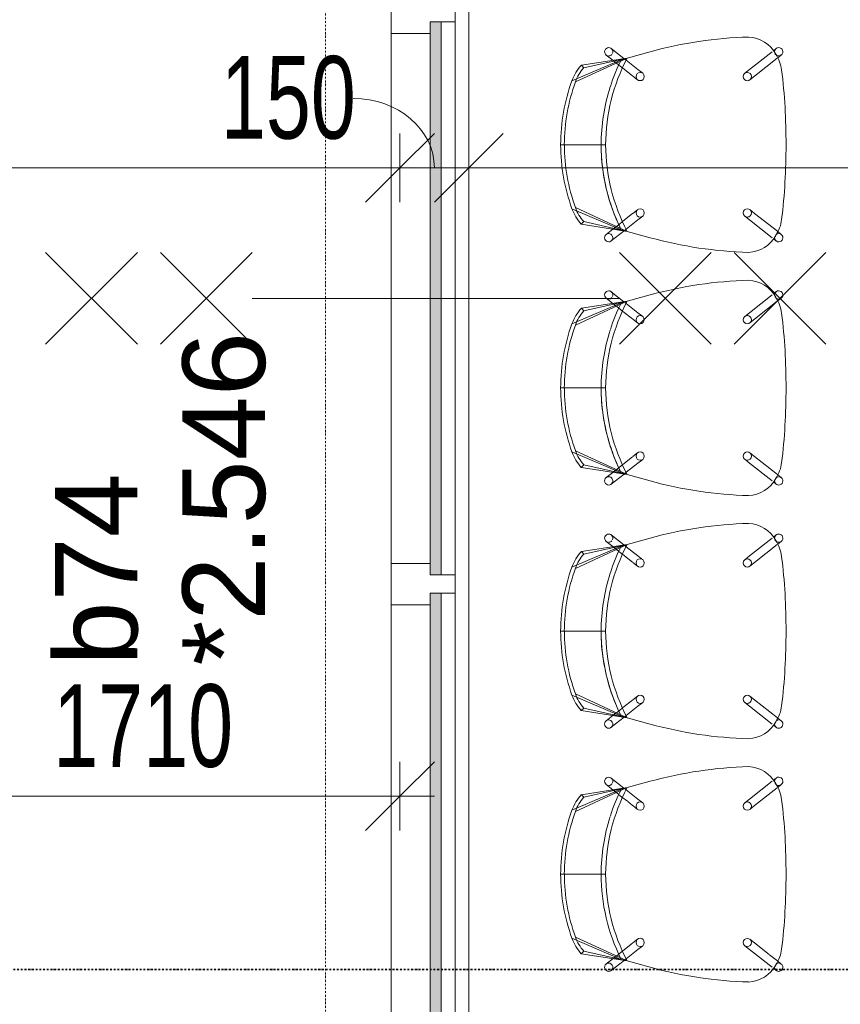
# Model space of a CAD drawing. Header units: millimetres. Extents: x -80560 to 110805, y -11020 to 52719.
# Tile 108 of 182: x 68006 to 69794, y 24144 to 26290. Entities that reach past the tile are written whole.
import ezdxf

# ---------------------------------------------------------------- set-up
doc = ezdxf.new("R2010")
doc.units = ezdxf.units.MM
doc.linetypes.add('DASHDOT2', pattern=[8, 4, -2, 0, -2])
for name, color, linetype, lineweight in [('A-ANNO-DIMS', 211, 'Continuous', 9), ('A-ANNO-DIMS-100', 211, 'Continuous', 9), ('A-ANNO-NOTE', 131, 'Continuous', 18), ('A-DETL-GENF', 92, 'Continuous', 18), ('A-DOOR', 31, 'Continuous', 18), ('A-FLOR', 192, 'Continuous', 18), ('A-GLAZ', 151, 'Continuous', 18), ('A-GLAZ-IDEN', 152, 'Continuous', 18), ('G-ANNO-SYMB', 111, 'Continuous', 9), ('I-FURN', 30, 'Continuous', 18)]:
    doc.layers.add(name, color=color, linetype=linetype, lineweight=lineweight)
doc.styles.add('Arial', font='arial.ttf', dxfattribs={"height": 180})
doc.styles.add('Arial_6', font='arial.ttf', dxfattribs={"width": 0.7, "height": 180})
doc.dimstyles.new('n3o_1_8', dxfattribs={"dimscale": 304.8, "dimtxt": 183.646692, "dimasz": 0.492126, "dimexe": 0.246063, "dimexo": 0.0625, "dimgap": 0.032808, "dimtad": 1, "dimdec": 0, "dimdsep": 46, "dimtxsty": 'Arial_6', "dimblk1": 'OBLIQUE', "dimblk2": 'OBLIQUE', "dimsah": 1, "dimcen": 0.09, "dimdle": 0.246063, "dimazin": 0, "dimtfac": 1, "dimtdec": 4, "dimtix": 1, "dimtmove": 0, "dimatfit": 3, "dimfxl": 0.246063, "dimfxlon": 1, "dimtvp": 1, "dimtolj": 1, "dimtzin": 0, "dimarcsym": 2})
doc.dimstyles.new('n3o_1_8_1', dxfattribs={"dimscale": 304.8, "dimtxt": 183.646692, "dimasz": 0.492126, "dimexe": 0.246063, "dimexo": 0.0625, "dimgap": 0.032808, "dimtad": 1, "dimdec": 0, "dimdsep": 46, "dimtxsty": 'Arial_6', "dimblk1": 'OBLIQUE', "dimblk2": 'OBLIQUE', "dimsah": 1, "dimcen": 0.09, "dimdle": 0.246063, "dimazin": 0, "dimtfac": 1, "dimtdec": 4, "dimtix": 1, "dimtmove": 1, "dimatfit": 3, "dimfxl": 0.246063, "dimfxlon": 1, "dimtvp": 1, "dimtolj": 1, "dimtzin": 0, "dimarcsym": 2})
doc.dimstyles.new('n3o_1_8_2', dxfattribs={"dimscale": 304.8, "dimtxt": 183.646692, "dimasz": 0.492126, "dimexe": 0.246063, "dimexo": 0.0625, "dimgap": 0.032808, "dimtad": 1, "dimdec": 0, "dimdsep": 46, "dimtxsty": 'Arial_6', "dimblk1": 'OBLIQUE', "dimblk2": 'OBLIQUE', "dimsah": 1, "dimcen": 0.09, "dimdle": 0.246063, "dimazin": 0, "dimtfac": 1, "dimtdec": 4, "dimtix": 1, "dimtmove": 2, "dimatfit": 3, "dimfxl": 0.246063, "dimfxlon": 1, "dimtvp": 1, "dimtolj": 1, "dimtzin": 0, "dimarcsym": 2})

# ---------------------------------------------------------------- blocks, each defined once
blk = doc.blocks.new('32_n3o_raam_h1xb2 - 90x139_25_M_2590x2580_60-33465274-DO_02 tweede verdieping')
at = {"layer": 'A-GLAZ'}
for p, q in [((-1225, 45), (-1280, 45)), ((-1225, 15), (-1225, 45)), ((-1225, 45), (-20, 45)), ((20, 45), (-20, 45)), ((-20, 45), (-20, 15)), ((20, 15), (20, 45)), ((20, 45), (1225, 45)), ((-1200, -94), (-1200, -9)), ((-45, -9), (-45, -94)), ((45, -94), (45, -9)), ((-1278, -94), (-1200, -94)), ((-45, -94), (-1200, -94)), ((-45, -94), (45, -94)), ((1200, -94), (45, -94))]:
    blk.add_line(p, q, dxfattribs=at)
blk = doc.blocks.new('30_n3o_raam_vast - 24mm_60min-32849283-DO_02 tweede verdieping')
at = {"layer": 'A-DOOR'}
blk.add_hatch(color=256, dxfattribs=at).paths.add_polyline_path([(0, 24), (-1205, 24), (-1205, 0), (0, 0)], flags=0)
for p, q in [((0, 24), (-1205, 24)), ((-1205, 24), (-1205, 0)), ((0, 0), (0, 24)), ((-1205, 0), (0, 0))]:
    blk.add_line(p, q, dxfattribs=at)
blk = doc.blocks.new('82_EHA_Onderwijs stoel - 1200x600 mm-V500-DO_02 tweede verdieping')
at = {"layer": 'I-FURN'}
for p, q in [((-5850.4, -10794.3), (-5857.9, -10787.9)), ((-5846.3, -10774.2), (-5840.4, -10779.1)), ((-5837.8, -10781.4), (-5789.8, -10822.1)), ((-5522.7, -10806.4), (-5572.3, -10790.9)), ((-5572.3, -10790.9), (-5522.7, -10806.4)), ((-5515.8, -10807.7), (-5487.4, -10786.9)), ((-5801.5, -10835.8), (-5849.6, -10795)), ((-5547, -10830.7), (-5520.8, -10811.4)), ((-5423.2, -10825.5), (-5522.7, -10806.4)), ((-5522.7, -10806.4), (-5429, -10831)), ((-5411.7, -10862.4), (-5522.7, -10806.4)), ((-5522.7, -10806.4), (-5509.7, -10810.4)), ((-5509.7, -10810.4), (-5522.7, -10806.4)), ((-5522.7, -10806.4), (-5513.2, -10809.4)), ((-5520.8, -10811.4), (-5518.3, -10809.6)), ((-5513.2, -10809.4), (-5509.7, -10810.4)), ((-5509.7, -10810.4), (-5404.1, -10860)), ((-5491.7, -10812.4), (-5505.4, -10822.4)), ((-5476.7, -10801.4), (-5491.7, -10812.4)), ((-5791.5, -10844.3), (-5801.5, -10835.8)), ((-5789.8, -10822.1), (-5779.8, -10830.6)), ((-5557.6, -10838.4), (-5547, -10830.7)), ((-5514, -10828.8), (-5535.7, -10844.6)), ((-5505.4, -10822.4), (-5514, -10828.8)), ((-5423.2, -10825.5), (-5429, -10831)), ((-5536.4, -10845.2), (-5547, -10852.9)), ((-5482.4, -10996.8), (-5392.4, -11000)), ((-5472.4, -10997.2), (-5384.4, -11000.3)), ((-5862.9, -11172.2), (-5812.1, -11134.9)), ((-5812.1, -11134.9), (-5801.5, -11127.2)), ((-5557, -11135.8), (-5547, -11144.3)), ((-5536, -11183.9), (-5421.4, -11135.8)), ((-5801.4, -11149.4), (-5852.1, -11186.6)), ((-5790.8, -11141.7), (-5801.4, -11149.4)), ((-5558.6, -11158), (-5568.6, -11149.5)), ((-5533.7, -11179.1), (-5558.6, -11158)), ((-5546.3, -11144.9), (-5525.8, -11162.2)), ((-5413.9, -11138.8), (-5522.8, -11180.8)), ((-5871.7, -11178.7), (-5863.8, -11172.9)), ((-5536, -11183.9), (-5441.1, -11166.3)), ((-5536, -11183.9), (-5435.7, -11172.1)), ((-5531.7, -11180.8), (-5533.7, -11179.1)), ((-5525.8, -11162.2), (-5517.6, -11169.2)), ((-5516.6, -11170), (-5504.6, -11180.2)), ((-5441.1, -11166.3), (-5435.7, -11172.1)), ((-5854.9, -11188.7), (-5861.1, -11193.2)), ((-5586.6, -11195.9), (-5536, -11183.9)), ((-5536, -11183.9), (-5586.6, -11195.9)), ((-5522.8, -11180.8), (-5536, -11183.9)), ((-5536, -11183.9), (-5522.8, -11180.8)), ((-5528.9, -11182.2), (-5536, -11183.9)), ((-5502.2, -11205.9), (-5529, -11183.1)), ((-5522.8, -11180.8), (-5528.9, -11182.2)), ((-5504.6, -11180.2), (-5490.5, -11192.2))]:
    blk.add_line(p, q, dxfattribs=at)
for centre, radius, start, end in [((-5852.1, -10781), 9, 87.9758, 229.6854), ((-5852.1, -10781), 9, 29.5026, 87.9758), ((-5784, -10823.7), 72.5, 91.1402, 148.8115), ((-5784, -10823.7), 72.5, 91.1402, 148.8115), ((-5843.7, -11658.2), 908.8, 72.6253, 86.3269), ((-5843.7, -11658.2), 908.8, 72.6253, 86.3269), ((-5779.2, -10833.2), 81.7, 144.8978, 171.0539), ((-5779.2, -10833.2), 81.7, 144.8978, 171.0539), ((-5852.1, -10781), 9, 237.1767, 260.5725), ((-5852.1, -10781), 9, 269.5527, 314.3236), ((-5852.1, -10781), 9, 16.9531, 27.9758), ((-5852.1, -10781), 9, 339.2194, 13.1555), ((-5482, -10794.1), 9, 162.64, 201.8186), ((-5482, -10794.1), 9, 147.9758, 158.9986), ((-5482, -10794.1), 9, 87.9758, 147.2448), ((-5482, -10794.1), 9, 306.2663, 87.9758), ((-5892.6, -10984.2), 410.4, 358.2343, 25.6662), ((-5892.6, -10984.2), 420.4, 6.5163, 24.2601), ((-5892.6, -10984.2), 420.4, 6.5163, 24.2601), ((-5892.6, -10984.2), 420.4, 358.2281, 24.2601), ((-5482, -10794.1), 9, 207.9758, 267.7599), ((-5482, -10794.1), 9, 267.9758, 298.755), ((-4568.2, -11023.8), 1307.6, 171.0539, 178.2082), ((-4568.2, -11023.8), 1307.6, 171.0539, 178.2082), ((-5785.7, -10837.4), 9, 87.9758, 267.9758), ((-5785.7, -10837.4), 9, 267.9758, 87.9758), ((-5500.3, -10890.7), 93, 17.7174, 39.9982), ((-5500.3, -10890.7), 101, 17.7174, 40.2343), ((-5552.3, -10845.7), 9, 87.9758, 267.9758), ((-5552.3, -10845.7), 9, 267.9758, 87.9758), ((-5802.7, -10987.4), 410.4, 358.2343, 17.7174), ((-5802.7, -10987.4), 418.4, 358.2293, 17.7174), ((-5892.6, -10984.2), 420.4, 358.2281, 6.5104), ((-5892.6, -10984.2), 420.4, 358.2281, 6.5104), ((-4568.6, -11034.4), 1307.6, 177.7435, 184.8978), ((-4568.6, -11034.4), 1307.6, 177.7435, 184.8978), ((-5892.5, -10980.5), 410.4, 330.2854, 357.7174), ((-5892.5, -10980.5), 420.4, 340.2713, 357.7236), ((-5892.5, -10980.5), 420.4, 340.2713, 357.7236), ((-5892.5, -10980.5), 420.4, 348.9975, 357.7236), ((-5802.5, -10983.7), 410.4, 338.2343, 357.7174), ((-5802.5, -10983.7), 418.4, 338.2343, 357.7224), ((-5892.5, -10980.5), 420.4, 340.2713, 348.9975), ((-5796.2, -11134.4), 9, 87.9758, 267.9758), ((-5796.2, -11134.4), 9, 267.9758, 87.9758), ((-5562.8, -11142.7), 9, 87.9758, 267.9758), ((-5562.8, -11142.7), 9, 267.9758, 87.9758), ((-5892.5, -10980.5), 420.4, 331.6888, 340.1237), ((-5892.5, -10980.5), 420.4, 331.6888, 340.1237), ((-5892.5, -10980.5), 420.4, 331.6888, 340.1237), ((-5507.7, -11101.4), 93, 315.7174, 338.2343), ((-5790, -11139.1), 81.7, 184.8978, 211.0539), ((-5790, -11139.1), 81.7, 184.8978, 211.0539), ((-5507.7, -11101.4), 101, 315.5001, 338.2343), ((-5866.4, -11186), 9, 126.2663, 267.9758), ((-5866.4, -11186), 9, 87.9758, 118.755), ((-5866.4, -11186), 9, 41.6281, 87.7599), ((-5866.4, -11186), 9, 267.9758, 327.2448), ((-5795.5, -11148.2), 72.5, 207.1402, 264.8115), ((-5795.5, -11148.2), 72.5, 207.1402, 264.8115), ((-5866.4, -11186), 9, 27.9758, 37.4338), ((-5866.4, -11186), 9, 327.9758, 338.9986), ((-5866.4, -11186), 9, 342.64, 16.7323), ((-5796.1, -10311.6), 908.8, 269.6248, 283.3264), ((-5796.1, -10311.6), 908.8, 269.6248, 283.3264), ((-5496.4, -11199), 9, 154.133, 193.1555), ((-5496.4, -11199), 9, 89.5527, 138.5179), ((-5496.4, -11199), 9, 267.9758, 49.6854), ((-5496.4, -11199), 9, 57.1767, 80.5725), ((-5496.4, -11199), 9, 196.9531, 207.9758), ((-5496.4, -11199), 9, 209.5026, 267.9758)]:
    blk.add_arc(centre, radius, start, end, dxfattribs=at)
blk = doc.blocks.new('82_EHA_Onderwijs stoel - 1200x600 mm-V498-DO_02 tweede verdieping')
at = {"layer": 'I-FURN'}
for p, q in [((-5850.4, -10794.3), (-5857.9, -10787.9)), ((-5846.3, -10774.2), (-5840.4, -10779.1)), ((-5837.8, -10781.4), (-5789.8, -10822.1)), ((-5522.7, -10806.4), (-5572.3, -10790.9)), ((-5572.3, -10790.9), (-5522.7, -10806.4)), ((-5515.8, -10807.7), (-5487.4, -10786.9)), ((-5801.5, -10835.8), (-5849.6, -10795)), ((-5547, -10830.7), (-5520.8, -10811.4)), ((-5423.2, -10825.5), (-5522.7, -10806.4)), ((-5522.7, -10806.4), (-5429, -10831)), ((-5411.7, -10862.4), (-5522.7, -10806.4)), ((-5522.7, -10806.4), (-5509.7, -10810.4)), ((-5509.7, -10810.4), (-5522.7, -10806.4)), ((-5522.7, -10806.4), (-5513.2, -10809.4)), ((-5520.8, -10811.4), (-5518.3, -10809.6)), ((-5513.2, -10809.4), (-5509.7, -10810.4)), ((-5509.7, -10810.4), (-5404.1, -10860)), ((-5491.7, -10812.4), (-5505.4, -10822.4)), ((-5476.7, -10801.4), (-5491.7, -10812.4)), ((-5791.5, -10844.3), (-5801.5, -10835.8)), ((-5789.8, -10822.1), (-5779.8, -10830.6)), ((-5557.6, -10838.4), (-5547, -10830.7)), ((-5514, -10828.8), (-5535.7, -10844.6)), ((-5505.4, -10822.4), (-5514, -10828.8)), ((-5423.2, -10825.5), (-5429, -10831)), ((-5536.4, -10845.2), (-5547, -10852.9)), ((-5482.4, -10996.8), (-5392.4, -11000)), ((-5472.4, -10997.2), (-5384.4, -11000.3)), ((-5862.9, -11172.2), (-5812.1, -11134.9)), ((-5812.1, -11134.9), (-5801.5, -11127.2)), ((-5557, -11135.8), (-5547, -11144.3)), ((-5536, -11183.9), (-5421.4, -11135.8)), ((-5801.4, -11149.4), (-5852.1, -11186.6)), ((-5790.8, -11141.7), (-5801.4, -11149.4)), ((-5558.6, -11158), (-5568.6, -11149.5)), ((-5533.7, -11179.1), (-5558.6, -11158)), ((-5546.3, -11144.9), (-5525.8, -11162.2)), ((-5413.9, -11138.8), (-5522.8, -11180.8)), ((-5871.7, -11178.7), (-5863.8, -11172.9)), ((-5536, -11183.9), (-5441.1, -11166.3)), ((-5536, -11183.9), (-5435.7, -11172.1)), ((-5531.7, -11180.8), (-5533.7, -11179.1)), ((-5525.8, -11162.2), (-5517.6, -11169.2)), ((-5516.6, -11170), (-5504.6, -11180.2)), ((-5441.1, -11166.3), (-5435.7, -11172.1)), ((-5854.9, -11188.7), (-5861.1, -11193.2)), ((-5586.6, -11195.9), (-5536, -11183.9)), ((-5536, -11183.9), (-5586.6, -11195.9)), ((-5522.8, -11180.8), (-5536, -11183.9)), ((-5536, -11183.9), (-5522.8, -11180.8)), ((-5528.9, -11182.2), (-5536, -11183.9)), ((-5502.2, -11205.9), (-5529, -11183.1)), ((-5522.8, -11180.8), (-5528.9, -11182.2)), ((-5504.6, -11180.2), (-5490.5, -11192.2))]:
    blk.add_line(p, q, dxfattribs=at)
for centre, radius, start, end in [((-5852.1, -10781), 9, 87.9758, 229.6854), ((-5852.1, -10781), 9, 29.5026, 87.9758), ((-5784, -10823.7), 72.5, 91.1402, 148.8115), ((-5784, -10823.7), 72.5, 91.1402, 148.8115), ((-5843.7, -11658.2), 908.8, 72.6253, 86.3269), ((-5843.7, -11658.2), 908.8, 72.6253, 86.3269), ((-5779.2, -10833.2), 81.7, 144.8978, 171.0539), ((-5779.2, -10833.2), 81.7, 144.8978, 171.0539), ((-5852.1, -10781), 9, 237.1767, 260.5725), ((-5852.1, -10781), 9, 269.5527, 314.3236), ((-5852.1, -10781), 9, 16.9531, 27.9758), ((-5852.1, -10781), 9, 339.2194, 13.1555), ((-5482, -10794.1), 9, 162.64, 201.8186), ((-5482, -10794.1), 9, 147.9758, 158.9986), ((-5482, -10794.1), 9, 87.9758, 147.2448), ((-5482, -10794.1), 9, 306.2663, 87.9758), ((-5892.6, -10984.2), 410.4, 358.2343, 25.6662), ((-5892.6, -10984.2), 420.4, 6.5163, 24.2601), ((-5892.6, -10984.2), 420.4, 6.5163, 24.2601), ((-5892.6, -10984.2), 420.4, 358.2281, 24.2601), ((-5482, -10794.1), 9, 207.9758, 267.7599), ((-5482, -10794.1), 9, 267.9758, 298.755), ((-4568.2, -11023.8), 1307.6, 171.0539, 178.2082), ((-4568.2, -11023.8), 1307.6, 171.0539, 178.2082), ((-5785.7, -10837.4), 9, 87.9758, 267.9758), ((-5785.7, -10837.4), 9, 267.9758, 87.9758), ((-5500.3, -10890.7), 93, 17.7174, 39.9982), ((-5500.3, -10890.7), 101, 17.7174, 40.2343), ((-5552.3, -10845.7), 9, 87.9758, 267.9758), ((-5552.3, -10845.7), 9, 267.9758, 87.9758), ((-5802.7, -10987.4), 410.4, 358.2343, 17.7174), ((-5802.7, -10987.4), 418.4, 358.2293, 17.7174), ((-5892.6, -10984.2), 420.4, 358.2281, 6.5104), ((-5892.6, -10984.2), 420.4, 358.2281, 6.5104), ((-4568.6, -11034.4), 1307.6, 177.7435, 184.8978), ((-4568.6, -11034.4), 1307.6, 177.7435, 184.8978), ((-5892.5, -10980.5), 410.4, 330.2854, 357.7174), ((-5892.5, -10980.5), 420.4, 340.2713, 357.7236), ((-5892.5, -10980.5), 420.4, 340.2713, 357.7236), ((-5892.5, -10980.5), 420.4, 340.2713, 357.7236), ((-5802.5, -10983.7), 410.4, 338.2343, 357.7174), ((-5802.5, -10983.7), 418.4, 338.2343, 357.7224), ((-5796.2, -11134.4), 9, 87.9758, 267.9758), ((-5796.2, -11134.4), 9, 267.9758, 87.9758), ((-5562.8, -11142.7), 9, 87.9758, 267.9758), ((-5562.8, -11142.7), 9, 267.9758, 87.9758), ((-5892.5, -10980.5), 420.4, 331.6888, 340.1237), ((-5892.5, -10980.5), 420.4, 331.6888, 340.1237), ((-5892.5, -10980.5), 420.4, 331.6888, 340.1237), ((-5507.7, -11101.4), 93, 315.7174, 338.2343), ((-5790, -11139.1), 81.7, 184.8978, 211.0539), ((-5790, -11139.1), 81.7, 184.8978, 211.0539), ((-5507.7, -11101.4), 101, 315.5001, 338.2343), ((-5866.4, -11186), 9, 126.2663, 267.9758), ((-5866.4, -11186), 9, 87.9758, 118.755), ((-5866.4, -11186), 9, 41.6281, 87.7599), ((-5866.4, -11186), 9, 267.9758, 327.2448), ((-5795.5, -11148.2), 72.5, 207.1402, 264.8115), ((-5795.5, -11148.2), 72.5, 207.1402, 264.8115), ((-5866.4, -11186), 9, 27.9758, 37.4338), ((-5866.4, -11186), 9, 327.9758, 338.9986), ((-5866.4, -11186), 9, 342.64, 16.7323), ((-5796.1, -10311.6), 908.8, 269.6248, 283.3264), ((-5796.1, -10311.6), 908.8, 269.6248, 283.3264), ((-5496.4, -11199), 9, 154.133, 193.1555), ((-5496.4, -11199), 9, 89.5527, 138.5179), ((-5496.4, -11199), 9, 267.9758, 49.6854), ((-5496.4, -11199), 9, 57.1767, 80.5725), ((-5496.4, -11199), 9, 196.9531, 207.9758), ((-5496.4, -11199), 9, 209.5026, 267.9758)]:
    blk.add_arc(centre, radius, start, end, dxfattribs=at)
blk = doc.blocks.new('82_EHA_Onderwijs stoel - 1200x600 mm-V519-DO_02 tweede verdieping')
at = {"layer": 'I-FURN'}
for p, q in [((-5850.4, -10794.3), (-5857.9, -10787.9)), ((-5846.3, -10774.2), (-5840.5, -10779.1)), ((-5837.8, -10781.4), (-5789.8, -10822.1)), ((-5522.7, -10806.4), (-5572.3, -10790.9)), ((-5572.3, -10790.9), (-5522.7, -10806.4)), ((-5515.8, -10807.7), (-5487.4, -10786.9)), ((-5801.5, -10835.8), (-5849.6, -10795)), ((-5547, -10830.7), (-5520.8, -10811.4)), ((-5423.2, -10825.5), (-5522.7, -10806.4)), ((-5522.7, -10806.4), (-5429, -10831)), ((-5411.7, -10862.4), (-5522.7, -10806.4)), ((-5522.7, -10806.4), (-5509.7, -10810.4)), ((-5509.7, -10810.4), (-5522.7, -10806.4)), ((-5522.7, -10806.4), (-5513.2, -10809.4)), ((-5520.8, -10811.4), (-5518.3, -10809.6)), ((-5513.2, -10809.4), (-5509.7, -10810.4)), ((-5509.7, -10810.4), (-5404.1, -10860)), ((-5491.7, -10812.4), (-5505.4, -10822.4)), ((-5476.7, -10801.4), (-5491.7, -10812.4)), ((-5791.5, -10844.3), (-5801.5, -10835.8)), ((-5789.8, -10822.1), (-5779.8, -10830.6)), ((-5557.6, -10838.4), (-5547, -10830.7)), ((-5514, -10828.8), (-5535.7, -10844.6)), ((-5505.4, -10822.4), (-5514, -10828.8)), ((-5423.2, -10825.5), (-5429, -10831)), ((-5536.4, -10845.2), (-5547, -10852.9)), ((-5482.4, -10996.8), (-5392.4, -11000)), ((-5472.4, -10997.2), (-5384.4, -11000.3)), ((-5862.9, -11172.2), (-5812.1, -11134.9)), ((-5812.1, -11134.9), (-5801.5, -11127.2)), ((-5557, -11135.8), (-5547, -11144.3)), ((-5536, -11183.9), (-5421.4, -11135.8)), ((-5801.4, -11149.4), (-5852.1, -11186.6)), ((-5790.8, -11141.7), (-5801.4, -11149.4)), ((-5558.6, -11158), (-5568.6, -11149.5)), ((-5533.7, -11179.1), (-5558.6, -11158)), ((-5546.3, -11144.9), (-5525.8, -11162.2)), ((-5413.9, -11138.8), (-5522.8, -11180.8)), ((-5871.7, -11178.7), (-5863.8, -11172.9)), ((-5536, -11183.9), (-5441.1, -11166.3)), ((-5536, -11183.9), (-5435.7, -11172.1)), ((-5531.7, -11180.8), (-5533.7, -11179.1)), ((-5525.8, -11162.2), (-5517.6, -11169.2)), ((-5516.6, -11170), (-5504.6, -11180.2)), ((-5441.1, -11166.3), (-5435.7, -11172.1)), ((-5854.9, -11188.7), (-5861.1, -11193.2)), ((-5586.6, -11195.9), (-5536, -11183.9)), ((-5536, -11183.9), (-5586.6, -11195.9)), ((-5522.8, -11180.8), (-5536, -11183.9)), ((-5536, -11183.9), (-5522.8, -11180.8)), ((-5528.9, -11182.2), (-5536, -11183.9)), ((-5502.2, -11205.9), (-5529, -11183.1)), ((-5522.8, -11180.8), (-5528.9, -11182.2)), ((-5504.6, -11180.2), (-5490.5, -11192.2))]:
    blk.add_line(p, q, dxfattribs=at)
for centre, radius, start, end in [((-5852.1, -10781), 9, 87.9758, 229.6854), ((-5852.1, -10781), 9, 29.5026, 87.9758), ((-5784, -10823.7), 72.5, 91.1402, 148.8115), ((-5784, -10823.7), 72.5, 91.1402, 148.8115), ((-5843.7, -11658.2), 908.8, 72.6253, 86.3269), ((-5843.7, -11658.2), 908.8, 72.6253, 86.3269), ((-5779.2, -10833.2), 81.7, 144.8978, 171.0539), ((-5779.2, -10833.2), 81.7, 144.8978, 171.0539), ((-5852.1, -10781), 9, 237.1767, 260.5725), ((-5852.1, -10781), 9, 269.5527, 314.3236), ((-5852.1, -10781), 9, 16.9531, 27.9758), ((-5852.1, -10781), 9, 339.2194, 13.1555), ((-5482, -10794.1), 9, 162.64, 201.8186), ((-5482, -10794.1), 9, 147.9758, 158.9986), ((-5482, -10794.1), 9, 87.9758, 147.2448), ((-5482, -10794.1), 9, 306.2663, 87.9758), ((-5892.6, -10984.2), 410.4, 358.2343, 25.6662), ((-5892.6, -10984.2), 420.4, 358.2281, 24.2601), ((-5892.6, -10984.2), 420.4, 358.2281, 24.2601), ((-5892.6, -10984.2), 420.4, 15.6803, 24.2601), ((-5482, -10794.1), 9, 207.9758, 267.7599), ((-5482, -10794.1), 9, 267.9758, 298.755), ((-4568.2, -11023.8), 1307.6, 171.0539, 178.2082), ((-4568.2, -11023.8), 1307.6, 171.0539, 178.2082), ((-5785.7, -10837.4), 9, 87.9758, 267.9758), ((-5785.7, -10837.4), 9, 267.9758, 87.9758), ((-5500.3, -10890.7), 93, 17.7174, 39.9982), ((-5500.3, -10890.7), 101, 17.7174, 40.2343), ((-5552.3, -10845.7), 9, 87.9758, 267.9758), ((-5552.3, -10845.7), 9, 267.9758, 87.9758), ((-5892.6, -10984.2), 420.4, 358.2281, 15.6803), ((-5802.7, -10987.4), 410.4, 358.2343, 17.7174), ((-5802.7, -10987.4), 418.4, 358.2293, 17.7174), ((-4568.6, -11034.4), 1307.6, 177.7435, 184.8978), ((-4568.6, -11034.4), 1307.6, 177.7435, 184.8978), ((-5892.5, -10980.5), 410.4, 330.2854, 357.7174), ((-5892.5, -10980.5), 420.4, 340.2713, 357.7236), ((-5892.5, -10980.5), 420.4, 340.2713, 357.7236), ((-5892.5, -10980.5), 420.4, 340.2713, 357.7236), ((-5802.5, -10983.7), 410.4, 338.2343, 357.7174), ((-5802.5, -10983.7), 418.4, 338.2343, 357.7224), ((-5796.2, -11134.4), 9, 87.9758, 267.9758), ((-5796.2, -11134.4), 9, 267.9758, 87.9758), ((-5562.8, -11142.7), 9, 87.9758, 267.9758), ((-5562.8, -11142.7), 9, 267.9758, 87.9758), ((-5892.5, -10980.5), 420.4, 331.6888, 340.1237), ((-5892.5, -10980.5), 420.4, 331.6888, 340.1237), ((-5892.5, -10980.5), 420.4, 331.6888, 340.1237), ((-5507.7, -11101.4), 93, 315.7174, 338.2343), ((-5790, -11139.1), 81.7, 184.8978, 211.0539), ((-5790, -11139.1), 81.7, 184.8978, 211.0539), ((-5507.7, -11101.4), 101, 315.5001, 338.2343), ((-5866.4, -11186), 9, 126.2663, 267.9758), ((-5866.4, -11186), 9, 87.9758, 118.755), ((-5866.4, -11186), 9, 41.6281, 87.7599), ((-5866.4, -11186), 9, 267.9758, 327.2448), ((-5795.5, -11148.2), 72.5, 207.1402, 264.8115), ((-5795.5, -11148.2), 72.5, 207.1402, 264.8115), ((-5866.4, -11186), 9, 27.9758, 37.4338), ((-5866.4, -11186), 9, 327.9758, 338.9986), ((-5866.4, -11186), 9, 342.64, 16.7323), ((-5796.1, -10311.6), 908.8, 269.6248, 283.3264), ((-5796.1, -10311.6), 908.8, 269.6248, 283.3264), ((-5496.4, -11199), 9, 154.133, 193.1555), ((-5496.4, -11199), 9, 89.5527, 138.5179), ((-5496.4, -11199), 9, 267.9758, 49.6854), ((-5496.4, -11199), 9, 57.1767, 80.5725), ((-5496.4, -11199), 9, 196.9531, 207.9758), ((-5496.4, -11199), 9, 209.5026, 267.9758)]:
    blk.add_arc(centre, radius, start, end, dxfattribs=at)
blk = doc.blocks.new('82_EHA_Onderwijs stoel - 1200x600 mm-V504-DO_02 tweede verdieping')
at = {"layer": 'I-FURN'}
for p, q in [((-5850.4, -10794.3), (-5857.9, -10787.9)), ((-5846.3, -10774.2), (-5840.4, -10779.1)), ((-5837.8, -10781.4), (-5789.8, -10822.1)), ((-5522.7, -10806.4), (-5572.3, -10790.9)), ((-5572.3, -10790.9), (-5522.7, -10806.4)), ((-5515.8, -10807.7), (-5487.4, -10786.9)), ((-5832.9, -10809.1), (-5849.6, -10795)), ((-5801.5, -10835.8), (-5832.5, -10809.5)), ((-5547, -10830.7), (-5520.8, -10811.4)), ((-5423.2, -10825.5), (-5522.7, -10806.4)), ((-5522.7, -10806.4), (-5429, -10831)), ((-5411.7, -10862.4), (-5522.7, -10806.4)), ((-5522.7, -10806.4), (-5509.7, -10810.4)), ((-5509.7, -10810.4), (-5522.7, -10806.4)), ((-5522.7, -10806.4), (-5513.2, -10809.4)), ((-5520.8, -10811.4), (-5518.3, -10809.6)), ((-5513.2, -10809.4), (-5509.7, -10810.4)), ((-5509.7, -10810.4), (-5404.1, -10860)), ((-5491.7, -10812.4), (-5503.2, -10820.8)), ((-5476.7, -10801.4), (-5491.7, -10812.4)), ((-5791.5, -10844.3), (-5801.5, -10835.8)), ((-5789.8, -10822.1), (-5779.8, -10830.6)), ((-5557.6, -10838.4), (-5547, -10830.7)), ((-5514, -10828.8), (-5535.7, -10844.6)), ((-5505.4, -10822.4), (-5514, -10828.8)), ((-5503.6, -10821.1), (-5505.4, -10822.4)), ((-5423.2, -10825.5), (-5429, -10831)), ((-5536.4, -10845.2), (-5547, -10852.9)), ((-5482.4, -10996.8), (-5392.4, -11000)), ((-5472.4, -10997.2), (-5384.4, -11000.3)), ((-5862.9, -11172.2), (-5812.1, -11134.9)), ((-5812.1, -11134.9), (-5801.5, -11127.2)), ((-5557, -11135.8), (-5547, -11144.3)), ((-5536, -11183.9), (-5421.4, -11135.8)), ((-5801.4, -11149.4), (-5852.1, -11186.6)), ((-5790.8, -11141.7), (-5801.4, -11149.4)), ((-5558.6, -11158), (-5568.6, -11149.5)), ((-5533.7, -11179.1), (-5558.6, -11158)), ((-5546.3, -11144.9), (-5536.2, -11153.4)), ((-5535.4, -11154.1), (-5525.8, -11162.2)), ((-5413.9, -11138.8), (-5522.8, -11180.8)), ((-5871.7, -11178.7), (-5863.8, -11172.9)), ((-5536, -11183.9), (-5441.1, -11166.3)), ((-5536, -11183.9), (-5435.7, -11172.1)), ((-5531.7, -11180.8), (-5533.7, -11179.1)), ((-5525.8, -11162.2), (-5517.6, -11169.2)), ((-5516.6, -11170), (-5504.6, -11180.2)), ((-5441.1, -11166.3), (-5435.7, -11172.1)), ((-5854.9, -11188.7), (-5861.1, -11193.2)), ((-5586.6, -11195.9), (-5536, -11183.9)), ((-5536, -11183.9), (-5586.6, -11195.9)), ((-5522.8, -11180.8), (-5536, -11183.9)), ((-5536, -11183.9), (-5522.8, -11180.8)), ((-5528.9, -11182.2), (-5536, -11183.9)), ((-5502.2, -11205.9), (-5529, -11183.1)), ((-5522.8, -11180.8), (-5528.9, -11182.2)), ((-5504.6, -11180.2), (-5490.5, -11192.2))]:
    blk.add_line(p, q, dxfattribs=at)
for centre, radius, start, end in [((-5852.1, -10781), 9, 87.9758, 229.6854), ((-5852.1, -10781), 9, 29.5026, 87.9758), ((-5784, -10823.7), 72.5, 91.1402, 148.8115), ((-5784, -10823.7), 72.5, 91.1402, 148.8115), ((-5843.7, -11658.2), 908.8, 72.6253, 86.3269), ((-5843.7, -11658.2), 908.8, 72.6253, 86.3269), ((-5779.2, -10833.2), 81.7, 144.8978, 171.0539), ((-5779.2, -10833.2), 81.7, 144.8978, 171.0539), ((-5852.1, -10781), 9, 237.1767, 260.5725), ((-5852.1, -10781), 9, 269.5527, 314.3236), ((-5852.1, -10781), 9, 16.9531, 27.9758), ((-5852.1, -10781), 9, 339.2194, 13.1555), ((-5482, -10794.1), 9, 162.64, 201.8186), ((-5482, -10794.1), 9, 147.9758, 158.9986), ((-5482, -10794.1), 9, 87.9758, 147.2448), ((-5482, -10794.1), 9, 306.2663, 87.9758), ((-5892.6, -10984.2), 410.4, 358.2343, 25.6662), ((-5892.6, -10984.2), 420.4, 358.2281, 24.2601), ((-5892.6, -10984.2), 420.4, 358.2281, 24.2601), ((-5892.6, -10984.2), 420.4, 358.2281, 24.2601), ((-5482, -10794.1), 9, 207.9758, 267.7599), ((-5482, -10794.1), 9, 267.9758, 298.755), ((-4568.2, -11023.8), 1307.6, 171.0539, 178.2082), ((-4568.2, -11023.8), 1307.6, 171.0539, 178.2082), ((-5785.7, -10837.4), 9, 87.9758, 267.9758), ((-5785.7, -10837.4), 9, 267.9758, 87.9758), ((-5500.3, -10890.7), 93, 17.7174, 39.9982), ((-5500.3, -10890.7), 101, 17.7174, 40.2343), ((-5552.3, -10845.7), 9, 87.9758, 267.9758), ((-5552.3, -10845.7), 9, 267.9758, 87.9758), ((-5802.7, -10987.4), 410.4, 358.2343, 17.7174), ((-5802.7, -10987.4), 418.4, 358.2293, 17.7174), ((-4568.6, -11034.4), 1307.6, 177.7435, 184.8978), ((-4568.6, -11034.4), 1307.6, 177.7435, 184.8978), ((-5892.5, -10980.5), 410.4, 330.2854, 357.7174), ((-5892.5, -10980.5), 420.4, 340.2713, 357.7236), ((-5892.5, -10980.5), 420.4, 340.2713, 357.7236), ((-5892.5, -10980.5), 420.4, 340.2713, 357.7236), ((-5802.5, -10983.7), 410.4, 338.2343, 357.7174), ((-5802.5, -10983.7), 418.4, 338.2343, 357.7224), ((-5796.2, -11134.4), 9, 87.9758, 267.9758), ((-5796.2, -11134.4), 9, 267.9758, 87.9758), ((-5562.8, -11142.7), 9, 87.9758, 267.9758), ((-5562.8, -11142.7), 9, 267.9758, 87.9758), ((-5892.5, -10980.5), 420.4, 331.6888, 340.1237), ((-5892.5, -10980.5), 420.4, 331.6888, 340.1237), ((-5892.5, -10980.5), 420.4, 331.6888, 340.1237), ((-5507.7, -11101.4), 93, 315.7174, 338.2343), ((-5790, -11139.1), 81.7, 184.8978, 211.0539), ((-5790, -11139.1), 81.7, 184.8978, 211.0539), ((-5507.7, -11101.4), 101, 315.5001, 338.2343), ((-5866.4, -11186), 9, 126.2663, 267.9758), ((-5866.4, -11186), 9, 87.9758, 118.755), ((-5866.4, -11186), 9, 41.6281, 87.7599), ((-5866.4, -11186), 9, 267.9758, 327.2448), ((-5795.5, -11148.2), 72.5, 207.1402, 264.8115), ((-5795.5, -11148.2), 72.5, 207.1402, 264.8115), ((-5866.4, -11186), 9, 27.9758, 37.4338), ((-5866.4, -11186), 9, 327.9758, 338.9986), ((-5866.4, -11186), 9, 342.64, 16.7323), ((-5796.1, -10311.6), 908.8, 269.6248, 283.3264), ((-5796.1, -10311.6), 908.8, 269.6248, 283.3264), ((-5496.4, -11199), 9, 154.133, 193.1555), ((-5496.4, -11199), 9, 89.5527, 138.5179), ((-5496.4, -11199), 9, 267.9758, 49.6854), ((-5496.4, -11199), 9, 57.1767, 80.5725), ((-5496.4, -11199), 9, 196.9531, 207.9758), ((-5496.4, -11199), 9, 209.5026, 267.9758)]:
    blk.add_arc(centre, radius, start, end, dxfattribs=at)
blk = doc.blocks.new('01_n3o_symbool_lijn_met_tekst - brandwerend_B60-31177822-DO_02 tweede verdieping')
at = {"layer": 'A-DETL-GENF', "color": 3, "linetype": 'DASHDOT2'}
blk.add_line((0, 0), (11470, 0), dxfattribs=at)
blk = doc.blocks.new('DIMBLOCK243-DO_02 tweede verdieping')
at = {"layer": 'A-ANNO-DIMS-100'}
for p, q in [((55609.8, 25967.1), (55684.8, 26042.1)), ((55609.8, 26042.1), (55609.8, 25892.1)), ((55609.8, 25967.1), (55609.8, 26042.1)), ((68834.8, 25967.1), (68909.8, 26042.1)), ((68834.8, 26042.1), (68834.8, 25892.1)), ((68834.8, 25967.1), (68834.8, 26042.1)), ((55609.8, 25967.1), (55534.8, 25892.1)), ((55609.8, 25967.1), (68834.8, 25967.1)), ((68834.8, 25967.1), (68759.8, 25892.1))]:
    blk.add_line(p, q, dxfattribs=at)
at = {"layer": 'A-ANNO-DIMS-100', "color": 0, "insert": (61982.2, 26210.8), "char_height": 180, "width": 576.368, "attachment_point": 1, "line_spacing_factor": 0.941778, "style": 'Arial_6'}
blk.add_mtext('13225', dxfattribs=at)
blk = doc.blocks.new('_Oblique')
at = {"color": 0, "linetype": 'ByBlock', "lineweight": -2}
blk.add_line((-0.5, -0.5), (0.5, 0.5), dxfattribs=at)
blk = doc.blocks.new('DIMBLOCK244-DO_02 tweede verdieping')
at = {"layer": 'A-ANNO-DIMS-100'}
for p, q in [((68834.8, 25967.1), (68909.8, 26042.1)), ((68834.8, 26042.1), (68834.8, 25892.1)), ((68834.8, 25967.1), (68834.8, 26042.1)), ((68984.8, 25967.1), (69059.8, 26042.1)), ((68984.8, 26042.1), (68984.8, 25892.1)), ((68984.8, 25967.1), (68984.8, 26042.1)), ((68834.8, 25967.1), (68759.8, 25892.1)), ((68834.8, 25967.1), (68984.8, 25967.1)), ((68984.8, 25967.1), (68909.8, 25892.1))]:
    blk.add_line(p, q, dxfattribs=at)
blk.add_ellipse((68733.1, 25967.1), major_axis=(176.7, 0), ratio=0.855843, start_param=0, end_param=1.570796, dxfattribs=at)
at = {"layer": 'A-ANNO-DIMS-100', "color": 0, "insert": (68444.9, 26210.8), "char_height": 180, "width": 345.821, "attachment_point": 1, "line_spacing_factor": 0.941778, "style": 'Arial_6'}
blk.add_mtext('150', dxfattribs=at)
blk = doc.blocks.new('DIMBLOCK245-DO_02 tweede verdieping')
at = {"layer": 'A-ANNO-DIMS-100'}
for p, q in [((68984.8, 25967.1), (69059.8, 26042.1)), ((68984.8, 26042.1), (68984.8, 25892.1)), ((68984.8, 25967.1), (68984.8, 26042.1)), ((75794.8, 25967.1), (75869.8, 26042.1)), ((75794.8, 26042.1), (75794.8, 25892.1)), ((75794.8, 25967.1), (75794.8, 26042.1)), ((68984.8, 25967.1), (68909.8, 25892.1)), ((68984.8, 25967.1), (75794.8, 25967.1)), ((75794.8, 25967.1), (75719.8, 25892.1))]:
    blk.add_line(p, q, dxfattribs=at)
at = {"layer": 'A-ANNO-DIMS-100', "color": 0, "insert": (72197.7, 26210.8), "char_height": 180, "width": 461.094, "attachment_point": 1, "line_spacing_factor": 0.941778, "style": 'Arial_6'}
blk.add_mtext('6810', dxfattribs=at)
blk = doc.blocks.new('DIMBLOCK604-DO_02 tweede verdieping')
at = {"layer": 'A-ANNO-DIMS-100'}
for p, q in [((67124.8, 24597.9), (67199.8, 24672.9)), ((67124.8, 24522.9), (67124.8, 24672.9)), ((68834.8, 24597.9), (68909.8, 24672.9)), ((68834.8, 24672.9), (68834.8, 24522.9)), ((68834.8, 24597.9), (68834.8, 24672.9)), ((67124.8, 24597.9), (67049.8, 24522.9)), ((67124.8, 24597.9), (68909.8, 24597.9)), ((67124.8, 24597.9), (67124.8, 24522.9)), ((68834.8, 24597.9), (68759.8, 24522.9))]:
    blk.add_line(p, q, dxfattribs=at)
at = {"layer": 'A-ANNO-DIMS-100', "color": 0, "insert": (68079.6, 24841.6), "char_height": 180, "width": 461.094, "attachment_point": 1, "line_spacing_factor": 0.941778, "style": 'Arial_6'}
blk.add_mtext('1710', dxfattribs=at)

msp = doc.modelspace()

# ---------------------------------------------------------------- linework, layer by layer
at = {"layer": 'A-ANNO-NOTE', "lineweight": 9}
for p, q in [((68062.8, 25782.5), (68262.8, 25582.5)), ((68062.8, 25582.5), (68262.8, 25782.5)), ((68312.8, 25782.5), (68512.8, 25582.5)), ((68312.8, 25582.5), (68512.8, 25782.5)), ((69512.8, 25782.5), (69312.8, 25582.5)), ((69512.8, 25582.5), (69312.8, 25782.5)), ((69762.8, 25782.5), (69562.8, 25582.5)), ((69762.8, 25582.5), (69562.8, 25782.5)), ((68512.8, 25682.5), (69312.8, 25682.5))]:
    msp.add_line(p, q, dxfattribs=at)
at = {"layer": 'A-FLOR'}
msp.add_line((68984.8, 26340), (68984.8, 23780), dxfattribs=at)
at = {"layer": 'G-ANNO-SYMB', "linetype": 'DASHDOT2', "lineweight": 35}
msp.add_line((34037.3, 24220.1), (90414.6, 24220.1), dxfattribs=at)

# ---------------------------------------------------------------- block references
at = {"layer": 'A-DETL-GENF', "color": 3, "linetype": 'DASHDOT2', "rotation": 90}
msp.add_blockref('01_n3o_symbool_lijn_met_tekst - brandwerend_B60-31177822-DO_02 tweede verdieping', (68672.3, 23205), dxfattribs=at)
at = {"layer": 'A-DOOR', "rotation": 269.9999999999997}
for p in [(68900.8, 25080), (68900.8, 23835)]:
    msp.add_blockref('30_n3o_raam_vast - 24mm_60min-32849283-DO_02 tweede verdieping', p, dxfattribs=at)
at = {"layer": 'A-GLAZ', "rotation": 269.9999999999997}
msp.add_blockref('32_n3o_raam_h1xb2 - 90x139_25_M_2590x2580_60-33465274-DO_02 tweede verdieping', (68909.8, 25060), dxfattribs=at)
at = {"layer": 'I-FURN', "rotation": 182.0241600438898}
for name, p in [('82_EHA_Onderwijs stoel - 1200x600 mm-V500-DO_02 tweede verdieping', (64192.3, 14833.9)), ('82_EHA_Onderwijs stoel - 1200x600 mm-V498-DO_02 tweede verdieping', (64192.3, 14303.9)), ('82_EHA_Onderwijs stoel - 1200x600 mm-V519-DO_02 tweede verdieping', (64192.3, 13773.9)), ('82_EHA_Onderwijs stoel - 1200x600 mm-V504-DO_02 tweede verdieping', (64192.3, 13243.9))]:
    msp.add_blockref(name, p, dxfattribs=at)

# ---------------------------------------------------------------- texts
at = {"layer": 'A-GLAZ-IDEN', "lineweight": 9, "char_height": 180, "attachment_point": 1, "rotation": 90, "style": 'Arial'}
for s, insert, width in [('*2.546', (68360.8, 24882.3), 865.822), ('b74', (68082.9, 24882.3), 505.063)]:
    msp.add_mtext(s, dxfattribs=dict(at, insert=insert, width=width))

# ---------------------------------------------------------------- dimensions: what is measured, and where the dimension line sits
at = {"layer": 'A-ANNO-DIMS'}
for base, p1, p2, override, picture, middle in [((68834.8, 25967.1), (55609.8, 26042.1), (68834.8, 26042.1), {"dimpost": '<>', "dimfxl": 13225}, 'DIMBLOCK243-DO_02 tweede verdieping', (62222.3, 26069.1)), ((75794.8, 25967.1), (68984.8, 26042.1), (75794.8, 26042.1), {"dimpost": '<>', "dimfxl": 6810}, 'DIMBLOCK245-DO_02 tweede verdieping', (72389.8, 26069))]:
    dim = msp.add_linear_dim(base=base, p1=p1, p2=p2, dimstyle='n3o_1_8', override=override, dxfattribs=at)
    dim.commit()
    dim.dimension.update_dxf_attribs({"geometry": picture, "text_midpoint": middle})
for base, p1, p2, dimstyle, override, picture, middle in [((68984.8, 25967.1), (68834.8, 26042.1), (68984.8, 26042.1), 'n3o_1_8_1', {"dimpost": '<>', "dimfxl": 150}, 'DIMBLOCK244-DO_02 tweede verdieping', (68617.8, 26090.8)), ((68834.8, 24597.9), (67124.8, 24522.9), (68834.8, 24672.9), 'n3o_1_8_2', {"dimpost": '<>', "dimfxl": 1716.56634}, 'DIMBLOCK604-DO_02 tweede verdieping', (68310.1, 24721.6))]:
    dim = msp.add_linear_dim(base=base, p1=p1, p2=p2, dimstyle=dimstyle, override=override, dxfattribs=at)
    dim.commit()
    dim.dimension.update_dxf_attribs({"geometry": picture, "text_midpoint": middle, "dimtype": 160})

doc.saveas('drawing.dxf')
